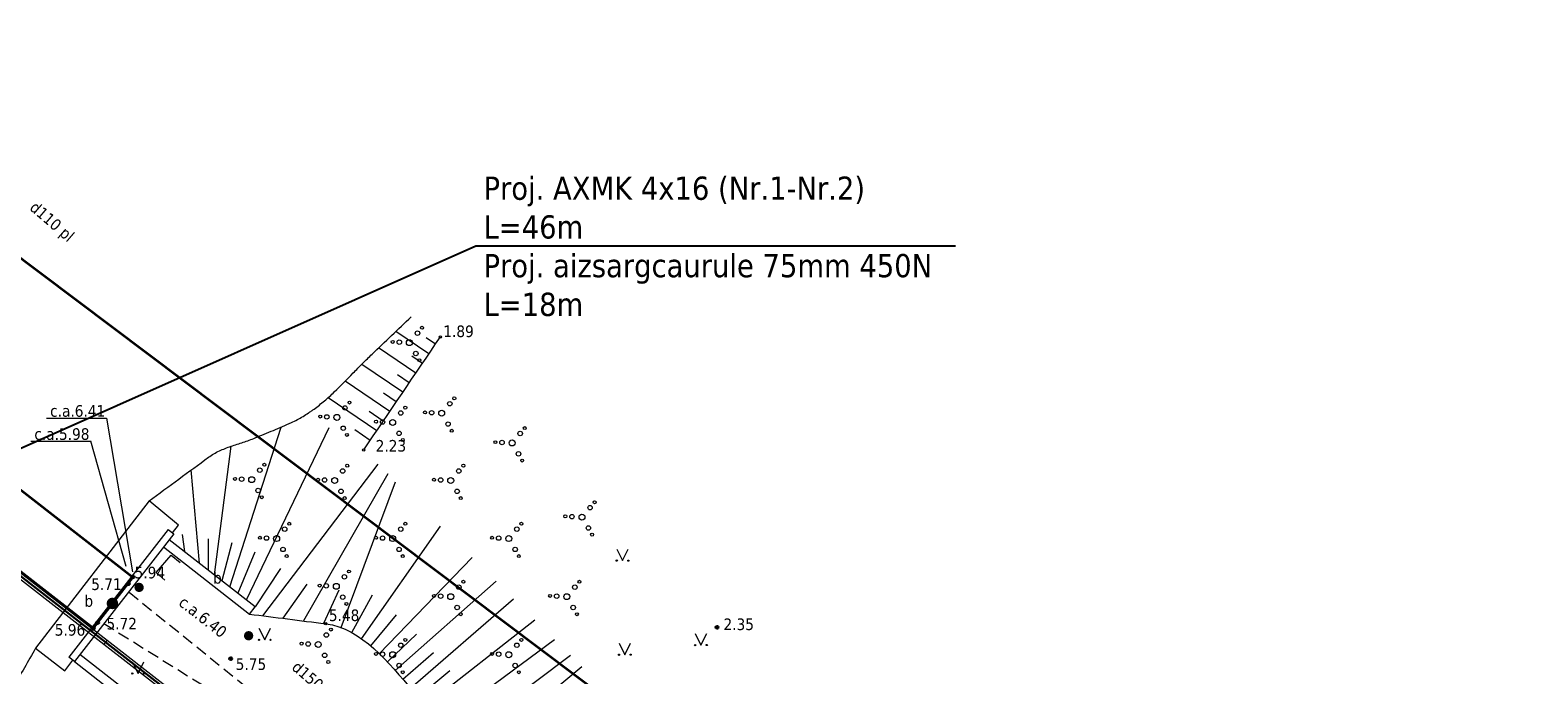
# Model space of a CAD drawing. Header units: metres. Extents: x 479801 to 960259, y 275948 to 557431.
# Tile 34 of 48: x 483357 to 483422, y 276157 to 276184. Entities that reach past the tile are written whole.
import ezdxf
from ezdxf.enums import TextEntityAlignment as Align

# ---------------------------------------------------------------- set-up
doc = ezdxf.new("R2010")
doc.units = ezdxf.units.M
doc.linetypes.add('ADTI_0', pattern=[2, 1, 1])
doc.linetypes.add('ADTI_2', pattern=[0.75, 0.5, -0.25])
for name, color, linetype, lineweight in [('0_ELTA_Ielas_armatura', 230, 'Continuous', 0), ('APGR_SARK_####_####_#', 1, 'ADTI_0', 35), ('BUVE_BDET_####_####_#', 135, 'ADTI_0', 9), ('BUVE_BDET_####_TKST_#', 135, 'ADTI_0', 9), ('BUVE_ELEM_####_####_#', 7, 'ADTI_0', 9), ('CELI_CMAL_####_####_#', 7, 'ADTI_2', 9), ('GAZE_VADV_VSP2_TKST_#', 240, 'ADTI_0', 9), ('Layer2', 141, 'Continuous', 13), ('NORB_ELEM_####_####_#', 7, 'ADTI_0', 9), ('RELJ_AATZ_####_TKST_#', 7, 'ADTI_0', 9), ('RELJ_ELEM_####_####_#', 7, 'ADTI_0', 35), ('RELJ_NOGA_####_####_#', 7, 'ADTI_0', 9), ('rob', 7, 'Continuous', 0), ('TERT_ELEM_####_####_#', 3, 'ADTI_0', 9), ('TILT_TKAP_####_####_#', 1, 'ADTI_0', 35), ('UDTK_ELEM_####_####_#', 120, 'ADTI_0', 35), ('UDTK_VADP_UDEN_TKST_#', 120, 'ADTI_0', 9), ('vadi', 1, 'Continuous', 0)]:
    doc.layers.add(name, color=color, linetype=linetype, lineweight=lineweight)
for name, color, linetype, lineweight, true_color in [('ELEK_VADP_ZSPR_PROJ', 7, 'ELEK_VADP_ZSPR_PROJ ---- W1 ---- W1 ---- W1 ----', 30, 0x7c00a5), ('HIDG_PLIN_####_####_#', 7, 'ADTI_0', 9, 0x0000f0), ('UDTK_VADP_NEDR_TKST_#', 7, 'ADTI_0', 9, 0xc0c0c0)]:
    doc.layers.add(name, color=color, linetype=linetype, lineweight=lineweight, true_color=true_color)
doc.styles.get("Standard").update_dxf_attribs({"font": 'wromlats.shx'})
doc.styles.add('Tahoma_05_CB', font='tahoma.ttf', dxfattribs={"height": 0.5})
doc.styles.add('Tahoma_05_LB', font='tahoma.ttf', dxfattribs={"height": 0.5})
doc.styles.add('Tahoma_05_LT', font='tahoma.ttf', dxfattribs={"height": 0.5})
doc.linetypes.add('ELEK_VADP_ZSPR_PROJ ---- W1 ---- W1 ---- W1 ----', pattern='A,10,-1,["W1",Standard,S=0.7,R=0,X=-0.7,Y=-0.35],-1,0', length=12)
doc.dimstyles.new('ISO-25', dxfattribs={"dimtxt": 2.5, "dimasz": 2.5, "dimexe": 1.25, "dimexo": 0.625, "dimtad": 1, "dimtxsty": 'Standard', "dimcen": 2.5, "dimadec": 0, "dimazin": 0, "dimtfac": 1, "dimtmove": 0, "dimatfit": 3, "dimfxl": 1, "dimarcsym": 0})

# ---------------------------------------------------------------- blocks, each defined once
blk = doc.blocks.new('PKT')
at = {"layer": 'RELJ_ELEM_####_####_#', "color": 7, "linetype": 'Continuous', "lineweight": 35}
blk.add_circle((0, 0), 0.05, dxfattribs=at)
blk = doc.blocks.new('PKT_1')
at = {"layer": 'RELJ_ELEM_####_####_#', "color": 7, "linetype": 'Continuous', "lineweight": 20, "ltscale": 0.7}
blk.add_circle((0, 0), 0.05, dxfattribs=at)
blk = doc.blocks.new('MST')
at = {"layer": 'BUVE_ELEM_####_####_#', "linetype": 'Continuous', "lineweight": 35}
h = blk.add_hatch(color=7, dxfattribs=at)
edge = h.paths.add_edge_path()
edge.add_arc((0, 0), 0.25, 0, 360)
blk = doc.blocks.new('UDPUZM')
at = {"layer": 'UDTK_ELEM_####_####_#', "color": 120, "linetype": 'Continuous', "lineweight": 9, "true_color": 0x00fea0}
blk.add_lwpolyline([(-0.5, 0.5), (0, 0.5), (0, -0.5), (-0.5, -0.5)], dxfattribs=at)
blk = doc.blocks.new('ZMST')
at = {"layer": 'NORB_ELEM_####_####_#', "linetype": 'Continuous', "lineweight": 9}
h = blk.add_hatch(color=7, dxfattribs=at)
edge = h.paths.add_edge_path()
edge.add_arc((0, 0), 0.202, 0, 360)
blk = doc.blocks.new('KRUMS_1')
at = {"layer": 'TERT_ELEM_####_####_#', "color": 3, "linetype": 'Continuous', "lineweight": 13, "ltscale": 0.933333, "true_color": 0x00f000}
for centre, radius in [((0.544, 0.639), 0.064), ((-0.718, 0.034), 0.064), ((-0.434, 0.021), 0.096), ((0, 0), 0.128), ((0.348, 0.408), 0.096), ((0.276, -0.467), 0.096), ((0.434, -0.756), 0.064)]:
    blk.add_circle(centre, radius, dxfattribs=at)
blk = doc.blocks.new('MAURS')
at = {"layer": 'TERT_ELEM_####_####_#', "color": 92, "linetype": 'Continuous', "lineweight": 9, "true_color": 0x00e100}
for p, q in [((-0.25, 0.5), (0, 0)), ((0, 0), (0.25, 0.5))]:
    blk.add_line(p, q, dxfattribs=at)
for centre, radius in [((-0.25, 0), 0.028), ((0.25, 0), 0.0263)]:
    blk.add_circle(centre, radius, dxfattribs=at)
blk = doc.blocks.new('*U11949')
at = {"layer": '0_ELTA_Ielas_armatura', "color": 230, "linetype": 'Continuous', "lineweight": 30}
blk.add_circle((0, 0), 1.675, dxfattribs=at)
blk.add_arc((0.898, 0.335), 1.359, 109.56554, 291.35439, dxfattribs=at)
blk = doc.blocks.new('*U11948')
at = {"layer": '0_ELTA_Ielas_armatura', "linetype": 'Continuous', "lineweight": 0}
h = blk.add_hatch(dxfattribs=at)
h.set_pattern_fill('CROSSHATCH', color=230, style=0, pattern_type=2)
h.set_pattern_definition([(118.1805, (0.236082, 0.306435), (-0.00356993, -0.001912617), []), (208.1805, (0.236082, 0.306435), (0.001912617, -0.00356993), [])])
h.paths.add_polyline_path([(-0.1137, -0.0963, -0.375706), (-0.0886, 0.0806, -0.484611), (0.1206, 0.04), (0.1341, -0.0014, -0.209344), (0.1062, -0.1066, 1.015734)])
at = {"layer": '0_ELTA_Ielas_armatura', "color": 230, "linetype": 'Continuous', "lineweight": 0, "flags": 128}
blk.add_lwpolyline([(0.1062, -0.1066, 0.209344), (0.1341, -0.0014), (0.1206, 0.04, 0.484611), (-0.0886, 0.0806, 0.375706), (-0.1137, -0.0963, -1.015734), (0.1062, -0.1066)], format="xyb", close=True, dxfattribs=at)
at = {"layer": '0_ELTA_Ielas_armatura', "color": 230, "linetype": 'Continuous', "lineweight": 30}
blk.add_circle((0.0072, 0.1357), 0.0223, dxfattribs=at)
at = {"layer": '0_ELTA_Ielas_armatura', "color": 230, "linetype": 'Continuous', "lineweight": 30, "xscale": 0.08100000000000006, "yscale": 0.08100000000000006, "zscale": 0.08100000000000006, "rotation": 246.8513320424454}
blk.add_blockref('*U11949', (0, -0.0222), dxfattribs=at)

msp = doc.modelspace()

# ---------------------------------------------------------------- linework, layer by layer
at = {"layer": 'APGR_SARK_####_####_#'}
msp.add_lwpolyline([(483514.21906, 276039.38801), (483509.46102, 276036.62137), (483479.78774, 276019.92067), (483421.53255, 276114.97655), (483394.89693, 276145.1528), (483381.929, 276155.434), (483312.74564, 276207.45583), (483272.863, 276228.124), (483283.479, 276233.951), (483302.04675, 276233.55658)], dxfattribs=at)
at = {"layer": 'BUVE_BDET_####_####_#'}
for p, q in [((483362.83371, 276162.89023), (483358.55071, 276157.39723)), ((483363.07029, 276162.70577), (483358.78729, 276157.21277)), ((483362.83371, 276162.89023), (483363.07029, 276162.70577)), ((483357.11683, 276157.7766), (483358.374, 276156.808)), ((483358.78729, 276157.21277), (483358.55071, 276157.39723)), ((483358.78729, 276157.21277), (483362.42702, 276154.36428)), ((483359.02815, 276157.52167), (483362.67298, 276154.67972))]:
    msp.add_line(p, q, dxfattribs=at)
for points in [[(483363.01514, 276162.74877), (483363.27, 276163.075), (483362.008, 276164.125), (483357.11683, 276157.7766)], [(483362.62755, 276162.13795), (483366.33102, 276159.25028), (483366.57698, 276159.56572), (483362.87351, 276162.45339)], [(483358.374, 276156.808), (483358.72696, 276157.2598)]]:
    msp.add_lwpolyline(points, dxfattribs=at)
at = {"layer": 'CELI_CMAL_####_####_#'}
for points in [[(483435.20944, 276085.16424), (483431.9163, 276083.00293), (483431.04998, 276083.07087), (483430.10853, 276083.24785), (483429.52734, 276083.43464), (483427.38121, 276085.58673), (483426.50475, 276085.09974), (483416.75416, 276102.50871), (483404.51278, 276118.85129), (483390.9062, 276134.28912), (483376.69704, 276147.60631), (483361.11753, 276160.20133)], [(483360.05963, 276158.84455), (483365.76752, 276155.28591), (483375.80506, 276146.61587), (483389.9246, 276133.24799), (483403.77351, 276118.35756), (483415.71771, 276101.87403), (483435.50603, 276067.35119), (483446.1559, 276049.66597), (483447.58559, 276047.58232), (483456.4147, 276032.79137), (483456.62652, 276032.19003), (483462.87652, 276020.4839)]]:
    msp.add_lwpolyline(points, dxfattribs=at)
at = {"layer": 'ELEK_VADP_ZSPR_PROJ', "color": 230, "lineweight": 30, "ltscale": 0.7, "flags": 128}
msp.add_lwpolyline([(483333.77977, 276177.70135), (483333.90889, 276177.74883, 0.08278869), (483334.0518, 276177.83018, -0.34918288), (483334.67423, 276177.83692), (483365.31758, 276154.00208, -0.15140419), (483365.48697, 276153.75932), (483365.58077, 276153.46513)], format="xyb", dxfattribs=at)
at = {"layer": 'GAZE_VADV_VSP2_TKST_#'}
for p, q in [((483357.58989, 276167.68648), (483360.17468, 276167.68648)), ((483360.17468, 276167.68648), (483361.29847, 276161.07494)), ((483356.91006, 276166.69121), (483359.49485, 276166.69121)), ((483361.01597, 276161.29493), (483359.49485, 276166.69121))]:
    msp.add_line(p, q, dxfattribs=at)
at = {"layer": 'HIDG_PLIN_####_####_#'}
for points, knots in [([(483368.14, 276167.498), (483368.22576, 276167.53729), (483368.30993, 276167.57988), (483368.39366, 276167.62351), (483368.47743, 276167.66717), (483368.55931, 276167.714), (483368.63999, 276167.76312), (483368.72087, 276167.81235), (483368.80091, 276167.86265), (483368.87955, 276167.91531), (483368.91896, 276167.94171), (483368.95805, 276167.96852), (483368.99695, 276167.99567), (483369.03591, 276168.02286), (483369.07447, 276168.05057), (483369.11285, 276168.07861), (483369.26696, 276168.19119), (483369.4172, 276168.30852), (483369.56312, 276168.43183), (483369.70854, 276168.55471), (483369.84921, 276168.68245), (483369.98481, 276168.81579), (483370.25934, 276169.08573), (483370.53257, 276169.35661), (483370.8029, 276169.6306), (483370.93789, 276169.76743), (483371.07085, 276169.90622), (483371.20644, 276170.04246), (483371.34102, 276170.17769), (483371.47618, 276170.31236), (483371.61414, 276170.44413), (483372.17513, 276170.97996), (483372.73612, 276171.51579), (483373.2971, 276172.05162)], [0, 0, 0, 0, 0.04096738, 0.04096738, 0.04096738, 0.08195401, 0.08195401, 0.08195401, 0.12303705, 0.12303705, 0.12303705, 0.14363041, 0.14363041, 0.14363041, 0.16426113, 0.16426113, 0.16426113, 0.24710255, 0.24710255, 0.24710255, 0.32965603, 0.32965603, 0.32965603, 0.49679634, 0.49679634, 0.49679634, 0.5802624, 0.5802624, 0.5802624, 0.66310984, 0.66310984, 0.66310984, 1, 1, 1, 1]), ([(483362.008, 276164.125), (483362.86157, 276164.75062), (483363.71514, 276165.37625), (483364.56872, 276166.00187), (483364.71379, 276166.10821), (483364.87077, 276166.19794), (483365.0349, 276166.27363), (483365.2005, 276166.35), (483365.36879, 276166.41684), (483365.54081, 276166.47486), (483365.71449, 276166.53343), (483365.889, 276166.58921), (483366.06246, 276166.64827), (483366.149, 276166.67774), (483366.23565, 276166.70688), (483366.32168, 276166.73789), (483366.4072, 276166.76872), (483366.49184, 276166.80189), (483366.57584, 276166.83658), (483366.70658, 276166.89058), (483366.83716, 276166.94494), (483366.96789, 276166.99894), (483367.09857, 276167.05292), (483367.22939, 276167.10654), (483367.36005, 276167.16059), (483367.62181, 276167.26887), (483367.88247, 276167.38001), (483368.14, 276167.498)], [0, 0, 0, 0, 0.45008885, 0.45008885, 0.45008885, 0.52658651, 0.52658651, 0.52658651, 0.60377241, 0.60377241, 0.60377241, 0.68170294, 0.68170294, 0.68170294, 0.72058637, 0.72058637, 0.72058637, 0.75923817, 0.75923817, 0.75923817, 0.81939443, 0.81939443, 0.81939443, 0.87952681, 0.87952681, 0.87952681, 1, 1, 1, 1]), ([(483357.11683, 276157.7766), (483356.79665, 276157.21729), (483356.47647, 276156.65797), (483356.15629, 276156.09866), (483356.11836, 276156.03241), (483356.07626, 276155.9685), (483356.03024, 276155.90746), (483355.98222, 276155.84376), (483355.93226, 276155.78178), (483355.88261, 276155.71948), (483355.782, 276155.59323), (483355.67752, 276155.47061), (483355.57606, 276155.34449), (483355.4813, 276155.2267), (483355.4039, 276155.1045), (483355.34369, 276154.95636), (483355.28756, 276154.81827), (483355.26885, 276154.67633), (483355.29252, 276154.53776), (483355.47015, 276153.49822), (483355.64778, 276152.45868), (483355.82541, 276151.41914)], [0, 0, 0, 0, 0.27924612, 0.27924612, 0.27924612, 0.31232172, 0.31232172, 0.31232172, 0.34684497, 0.34684497, 0.34684497, 0.41679894, 0.41679894, 0.41679894, 0.48213567, 0.48213567, 0.48213567, 0.54304491, 0.54304491, 0.54304491, 1, 1, 1, 1])]:
    msp.add_open_spline(points, degree=3, knots=knots, dxfattribs=at)
at = {"layer": 'Layer2', "color": 96, "ltscale": 0.7, "flags": 128}
for points in [[(483342.27249, 276171.78753), (483360.06386, 276157.94914)], [(483342.40752, 276171.96122), (483360.19889, 276158.12283)], [(483360.19894, 276158.1228), (483360.06391, 276157.94911)]]:
    msp.add_lwpolyline(points, dxfattribs=at)
at = {"layer": 'Layer2', "ltscale": 0.7, "flags": 128}
for points in [[(483360.06386, 276157.94914), (483365.25004, 276153.91526, -0.15140419), (483365.38216, 276153.7259), (483365.47597, 276153.43171)], [(483360.19894, 276158.1228), (483365.38511, 276154.08891, -0.15140419), (483365.59177, 276153.79273), (483365.68557, 276153.49855)]]:
    msp.add_lwpolyline(points, format="xyb", dxfattribs=at)
at = {"layer": 'RELJ_NOGA_####_####_#'}
for p, q in [((483374.05953, 276170.45336), (483372.6355, 276171.41968)), ((483374.34028, 276170.8671), (483373.9398, 276171.13886)), ((483373.49802, 276169.62589), (483371.89578, 276170.71314)), ((483373.77878, 276170.03963), (483373.32483, 276170.34766)), ((483372.93652, 276168.79842), (483371.16502, 276170.00052)), ((483373.21727, 276169.21216), (483372.71001, 276169.55637)), ((483372.37501, 276167.97095), (483370.45082, 276169.27666)), ((483371.81351, 276167.14347), (483369.7175, 276168.56578)), ((483372.65576, 276168.38468), (483372.10191, 276168.76051)), ((483372.09426, 276167.55721), (483371.49258, 276167.9655)), ((483365.48529, 276160.41693), (483367.69071, 276167.2995)), ((483366.19621, 276159.86262), (483369.76358, 276167.28248)), ((483371.53275, 276166.72974), (483370.86819, 276167.1807)), ((483364.8222, 276160.93396), (483365.54972, 276166.47786)), ((483366.90907, 276159.17667), (483371.87444, 276165.69792)), ((483364.17935, 276161.4352), (483363.82368, 276165.4558)), ((483372.28899, 276165.28618), (483368.65541, 276158.95431)), ((483370.28224, 276158.66472), (483372.62816, 276164.94986)), ((483371.15837, 276158.18844), (483374.56634, 276163.02796)), ((483363.42654, 276162.67288), (483363.5327, 276161.9394)), ((483364.54515, 276162.49408), (483364.54515, 276161.14998)), ((483365.57123, 276162.31382), (483365.14473, 276160.68247)), ((483366.55815, 276161.9141), (483365.8327, 276160.14605)), ((483371.92194, 276157.5442), (483375.92376, 276161.68195)), ((483367.66255, 276161.21655), (483366.57698, 276159.56572)), ((483368.80282, 276160.54089), (483367.77266, 276159.06671)), ((483372.60972, 276156.8186), (483376.95257, 276160.66178)), ((483370.17354, 276160.28029), (483369.52507, 276158.84358)), ((483370.73559, 276158.45485), (483371.63566, 276160.07384)), ((483373.26577, 276156.0639), (483377.71005, 276159.91066)), ((483366.33102, 276159.25028), (483366.33115, 276159.25127)), ((483366.82702, 276159.18712), (483366.82705, 276159.18742)), ((483367.32301, 276159.12397), (483367.32314, 276159.12496)), ((483371.55236, 276157.88084), (483372.67043, 276159.21289)), ((483367.81901, 276159.06081), (483367.81905, 276159.06111)), ((483368.315, 276158.99766), (483368.31513, 276158.99865)), ((483368.811, 276158.9345), (483368.81104, 276158.9348)), ((483369.30699, 276158.87135), (483369.30712, 276158.87234)), ((483369.80205, 276158.80194), (483369.80211, 276158.80224)), ((483373.90604, 276155.29594), (483378.62796, 276159.00047)), ((483372.27257, 276157.18781), (483373.5275, 276158.37781)), ((483374.50957, 276154.49865), (483379.47437, 276158.16116)), ((483372.93886, 276156.44223), (483374.26357, 276157.58851)), ((483375.10462, 276153.69497), (483380.15886, 276157.48243)), ((483373.59165, 276155.68471), (483374.9586, 276156.82217)), ((483375.72163, 276152.90814), (483380.6486, 276156.9968))]:
    msp.add_line(p, q, dxfattribs=at)
msp.add_open_spline([(483371.252, 276166.316), (483372.35333, 276167.939), (483373.45467, 276169.562), (483374.556, 276171.185)], degree=3, dxfattribs=at)
msp.add_open_spline([(483366.33102, 276159.25028), (483367.42601, 276159.11085), (483368.52101, 276158.97143), (483369.616, 276158.832), (483371.18508, 276158.63221), (483372.31895, 276157.14447), (483373.37608, 276155.93732), (483374.38445, 276154.78585), (483375.15422, 276153.48916), (483376.18, 276152.384), (483376.95746, 276151.54637), (483377.74426, 276150.71494), (483378.57489, 276149.92763), (483383.41382, 276145.34105), (483388.88013, 276141.45088), (483393.5692, 276136.71411), (483398.49586, 276131.73732), (483403.29961, 276126.64312), (483407.92803, 276121.3924), (483411.47949, 276117.36343), (483415.03094, 276113.33446), (483418.5824, 276109.3055)], degree=3, knots=[0, 0, 0, 0, 0.04529469, 0.04529469, 0.04529469, 0.11020011, 0.11020011, 0.11020011, 0.17211184, 0.17211184, 0.17211184, 0.21903602, 0.21903602, 0.21903602, 0.4923996, 0.4923996, 0.4923996, 0.77961496, 0.77961496, 0.77961496, 1, 1, 1, 1], dxfattribs=at)
at = {"layer": 'TILT_TKAP_####_####_#'}
msp.add_lwpolyline([(483343.22576, 276171.37545), (483344.96656, 276173.55871), (483361.31254, 276160.84039), (483359.59899, 276158.64011), (483343.22576, 276171.37545)], dxfattribs=at)

# ---------------------------------------------------------------- block references
at = {"layer": '0_ELTA_Ielas_armatura', "color": 230, "linetype": 'Continuous', "lineweight": 0, "xscale": 9.999999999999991, "yscale": 9.999999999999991, "zscale": 9.999999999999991, "rotation": 143.6993213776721}
msp.add_blockref('*U11948', (483366.44196, 276154.51584), dxfattribs=at)
at = {"layer": 'BUVE_ELEM_####_####_#', "color": 7, "linetype": 'Continuous', "lineweight": 20, "ltscale": 0.7, "true_color": 0xffffff}
msp.add_blockref('MST', (483360.42749, 276159.70832), dxfattribs=at)
at = {"layer": 'NORB_ELEM_####_####_#', "color": 52, "linetype": 'Continuous', "lineweight": 9, "ltscale": 0.7, "true_color": 0xe1e100}
for p in [(483361.57705, 276160.39914), (483366.29471, 276158.31776)]:
    msp.add_blockref('ZMST', p, dxfattribs=at)
at = {"layer": 'RELJ_ELEM_####_####_#', "color": 7, "linetype": 'Continuous', "lineweight": 20, "ltscale": 0.7, "true_color": 0xffffff}
for name, p in [('PKT_1', (483374.556, 276171.185)), ('PKT_1', (483371.252, 276166.316)), ('PKT', (483361.11998, 276160.55853)), ('PKT', (483361.31254, 276160.84039)), ('PKT', (483359.59899, 276158.64011)), ('PKT', (483359.79141, 276158.88293)), ('PKT_1', (483369.616, 276158.832)), ('PKT', (483386.47134, 276158.67389)), ('PKT', (483365.52601, 276157.32651))]:
    msp.add_blockref(name, p, dxfattribs=at)
at = {"layer": 'TERT_ELEM_####_####_#', "color": 3, "linetype": 'Continuous', "lineweight": 9, "ltscale": 0.933333, "true_color": 0x00f000}
for p in [(483373.21951, 276170.93652), (483370.09576, 276167.71874), (483372.5, 276167.5), (483374.61162, 276167.89857), (483377.64466, 276166.61723), (483366.42803, 276165.03802), (483370, 276165), (483375, 276165), (483380.65523, 276163.4251), (483367.5, 276162.5), (483372.5, 276162.5), (483377.5, 276162.5), (483370.07335, 276160.44452), (483375, 276160), (483380, 276160), (483369.29351, 276157.94208), (483372.5, 276157.5), (483377.5, 276157.5)]:
    msp.add_blockref('KRUMS_1', p, dxfattribs=at)
at = {"layer": 'TERT_ELEM_####_####_#', "color": 92, "linetype": 'Continuous', "lineweight": 9, "ltscale": 0.7, "true_color": 0x00e100}
for p in [(483382.40049, 276161.55124), (483366.98746, 276158.14249), (483382.5, 276157.5), (483385.77878, 276157.91602), (483361.53042, 276156.69167)]:
    msp.add_blockref('MAURS', p, dxfattribs=at)
at = {"layer": 'UDTK_ELEM_####_####_#', "color": 120, "linetype": 'Continuous', "lineweight": 9, "ltscale": 0.7, "true_color": 0x00fea0, "rotation": 139.312232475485}
msp.add_blockref('UDPUZM', (483362.63535, 276161.41352), dxfattribs=at)

# ---------------------------------------------------------------- texts
at = {"layer": 'BUVE_BDET_####_TKST_#', "style": 'Tahoma_05_LB'}
for p in [(483364.76253, 276160.56087), (483359.22023, 276159.56458)]:
    msp.add_text('b', height=0.5, dxfattribs=at).set_placement(p)
at = {"layer": 'GAZE_VADV_VSP2_TKST_#', "style": 'Tahoma_05_CB'}
for s, p in [('c.a.6.41', (483358.93185, 276167.74691)), ('c.a.5.98', (483358.25202, 276166.75164))]:
    msp.add_text(s, height=0.5, dxfattribs=at).set_placement(p, align=Align.CENTER)
msp.add_text('c.a.6.40', height=0.5, rotation=321.8361876, dxfattribs=at).set_placement((483364.17305, 276158.92946), align=Align.CENTER)
at = {"layer": 'RELJ_AATZ_####_TKST_#', "style": 'Tahoma_05_LT'}
for s, p in [('1.89', (483374.68048, 276171.6758)), ('2.23', (483371.76754, 276166.74553)), ('5.94', (483361.38314, 276161.28806)), ('5.71', (483359.51369, 276160.78585)), ('5.72', (483360.17033, 276159.08762)), ('5.48', (483369.75053, 276159.4485)), ('5.96', (483357.94328, 276158.82106)), ('2.35', (483386.75063, 276159.0613)), ('5.75', (483365.73783, 276157.34535))]:
    msp.add_text(s, height=0.5, dxfattribs=at).set_placement(p, align=Align.TOP_LEFT)
at = {"layer": 'rob', "color": 230, "linetype": 'Continuous', "insert": (483376.41332, 276175.07716), "char_height": 1, "width": 87.3168193, "attachment_point": 4}
msp.add_mtext('{\\fTahoma|b0|i0|c186|p0;Proj. AXMK 4x16 (Nr.1-Nr.2)\\PL=46m\\PProj. aizsargcaurule 75mm 450N\\PL=18m}', dxfattribs=at)
at = {"layer": 'UDTK_VADP_NEDR_TKST_#', "style": 'Tahoma_05_CB'}
msp.add_text('d150 ķets', height=0.5, rotation=319.3122325, dxfattribs=at).set_placement((483369.22695, 276155.93993), align=Align.CENTER)
at = {"layer": 'UDTK_VADP_UDEN_TKST_#', "style": 'Tahoma_05_CB'}
msp.add_text('d110 pl', height=0.5, rotation=319.3122333, dxfattribs=at).set_placement((483357.6699, 276175.96187), align=Align.CENTER)

# ---------------------------------------------------------------- leaders
at = {"layer": 'vadi', "color": 230, "linetype": 'Continuous', "lineweight": 0}
msp.add_leader([(483352.33795, 276164.55587), (483376.08874, 276175.09868), (483396.74168, 276175.09984)], dimstyle='ISO-25', override={"dimasz": 1.5, "dimtad": 0}, dxfattribs=at)

doc.saveas('drawing.dxf')
